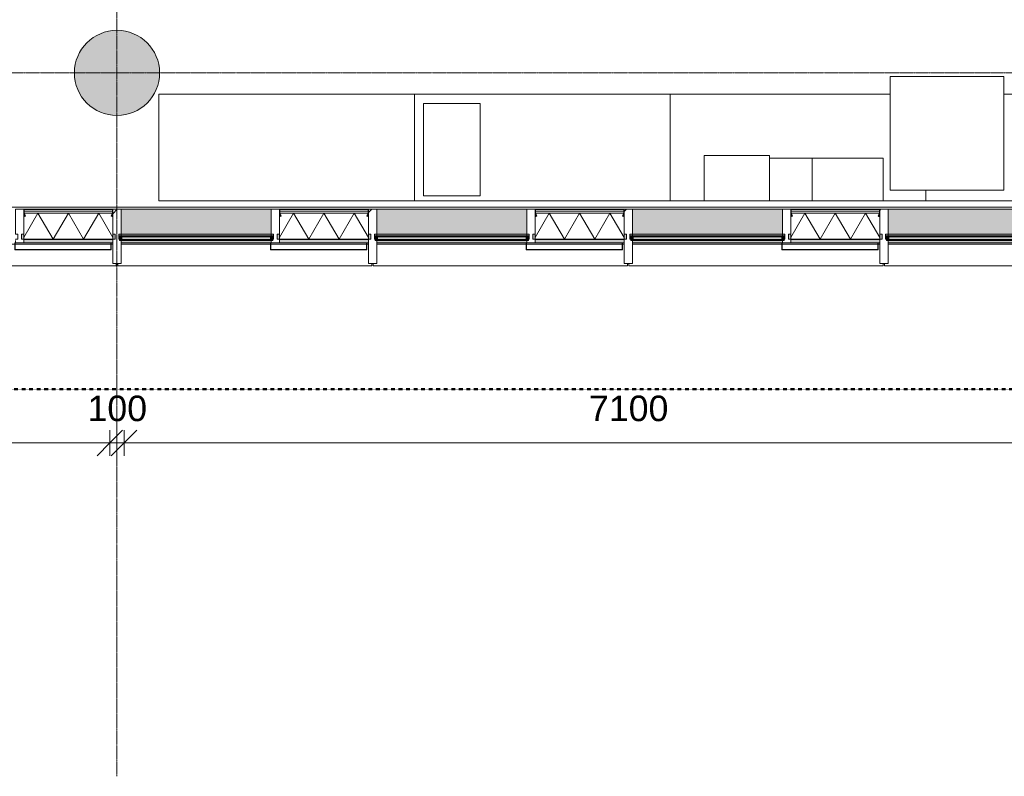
# Model space of a CAD drawing. Header units: millimetres. Extents: x -281 to 121694, y -16481 to 65128.
# Tile 24 of 256: x 16515 to 23447, y 5045 to 10375. Entities that reach past the tile are written whole.
import ezdxf

# ---------------------------------------------------------------- set-up
doc = ezdxf.new("R2010")
doc.units = ezdxf.units.MM
doc.linetypes.add('Grid Line', pattern=[12, 6, -2, 2, -2])
doc.linetypes.add('NLRS_Dash-0_6mm_Space-0_6mm_cpz', pattern=[1.2, 0.6, -0.6])
for name, color, linetype, lineweight in [('A--L$01A__Algemeen', 7, 'Continuous', 5), ('A--L$07A__Stramien', 1, 'Continuous', 5), ('A--L21__Buitenwanden', 3, 'Continuous', 5), ('A--L28__Hoofddraagconstructies', 3, 'Continuous', 5), ('A--L3__Afbouw', 2, 'Continuous', 5), ('A--L82__LosseGebruikersInvent', 1, 'Continuous', 5), ('A--L8__LosseInventaris', 1, 'Continuous', 5), ('A--LD21__DetailPenFijnHidden', 1, 'Continuous', 5), ('A--M$01A__Algemeen', 1, 'Continuous', 5), ('A--M$01A__Algemeen-100', 1, 'Continuous', 5), ('Specialty Equipment', 1, 'Continuous', 5)]:
    doc.layers.add(name, color=color, linetype=linetype, lineweight=lineweight)
doc.styles.add('Arial_2', font='arial.ttf', dxfattribs={"height": 180})
doc.dimstyles.new('1_8mm', dxfattribs={"dimscale": 304.8, "dimtxt": 183.646692, "dimasz": 0.590551, "dimexe": 0.295276, "dimexo": 0.0625, "dimgap": 0.328084, "dimtad": 1, "dimdec": 0, "dimzin": 0, "dimdsep": 46, "dimtxsty": 'Arial_2', "dimblk1": 'OBLIQUE', "dimblk2": 'OBLIQUE', "dimsah": 1, "dimcen": 0.09, "dimdle": 0.295276, "dimazin": 0, "dimtfac": 1, "dimtdec": 4, "dimtix": 1, "dimtmove": 0, "dimatfit": 3, "dimfxl": 0.295276, "dimfxlon": 1, "dimtvp": 1, "dimtolj": 1, "dimtzin": 0, "dimarcsym": 2})

# ---------------------------------------------------------------- blocks, each defined once
blk = doc.blocks.new('TBR-B-BWK-C-BES-ARC-R25_rvt-1-L_80_ 14')
at = {"layer": 'A--L28__Hoofddraagconstructies'}
blk.add_hatch(color=21, dxfattribs=at).paths.add_polyline_path([(17200, 9700), (17258.5, 9705.8), (17314.8, 9722.8), (17366.7, 9750.6), (17412.1, 9787.9), (17449.4, 9833.3), (17477.2, 9885.2), (17494.2, 9941.5), (17500, 10000), (17494.2, 10058.5), (17477.2, 10114.8), (17449.4, 10166.7), (17412.1, 10212.1), (17366.7, 10249.4), (17314.8, 10277.2), (17258.5, 10294.2), (17200, 10300), (17141.5, 10294.2), (17085.2, 10277.2), (17033.3, 10249.4), (16987.9, 10212.1), (16950.6, 10166.7), (16922.8, 10114.8), (16905.8, 10058.5), (16900, 10000), (16905.8, 9941.5), (16922.8, 9885.2), (16950.6, 9833.3), (16987.9, 9787.9), (17033.3, 9750.6), (17085.2, 9722.8), (17144.6, 9705.5), (17192.2, 9700.8)])
at = {"layer": 'A--L28__Hoofddraagconstructies', "color": 11, "lineweight": 18}
for start, end in [(0, 180), (180, 360)]:
    blk.add_arc((17200, 10000), 300, start, end, dxfattribs=at)
blk = doc.blocks.new('NLRS_21_CWP_glass panel _T_D__gen_cpz - NLRS_21_10_CWP_vliesgevel isolatie 30min_gen_cpz-V120-L_80_ 14')
at = {"layer": 'A--L$01A__Algemeen'}
h = blk.add_hatch(dxfattribs=at)
h.set_pattern_fill('FP_126', color=256, style=0, pattern_type=2)
h.set_pattern_definition([(45, (-16857.5, -9040), (-449.013, 449.013), []), (45, (-16698.75, -9040), (0, 898.026), []), (45, (-17016.25, -9040), (0, 898.026), [])])
h.paths.add_polyline_path([(303.1, -48.8), (311.8, -33.7), (310.1, -32.7), (301.3, -47.8)])
h.paths.add_polyline_path([(-303.1, -48.8), (-301.3, -47.8), (-310.1, -32.7), (-311.8, -33.7), (-310.1, -36.7)])
h.paths.add_polyline_path([(310.5, -31.2), (312.5, -31.2), (312.5, -5), (310.5, -5)])
h.paths.add_polyline_path([(-310.5, -31.2), (-310.5, -5), (-312.5, -5), (-312.5, -31.2)])
h.paths.add_polyline_path([(307.5, -2), (307.5, 0), (-307.5, 0), (-307.5, -2), (-38.6, -2)])
h = blk.add_hatch(dxfattribs=at)
h.set_pattern_fill('FP_127', color=256, style=0, pattern_type=2)
h.set_pattern_definition([(45, (-16857.5, -9040), (-42.4264, 42.4264), []), (135, (-16857.5, -9040), (-42.4264, -42.4264), [])])
h.paths.add_polyline_path([(-312.5, -51.3), (-307.6, -50.7), (-303.1, -48.8), (-312.5, -32.5)])
for p, q in [((312.5, 0), (-312.5, 0)), ((307.5, 0), (-307.5, 0)), ((312.5, -212), (312.5, 0)), ((-312.5, 0), (-312.5, -212)), ((-312.5, -5), (-312.5, -31.2)), ((-312.5, -27), (312.5, -27)), ((-312.5, -212), (-312.5, -27)), ((-213.6, -27), (-312.5, -198.3)), ((312.5, -27), (-312.5, -27)), ((-312.5, -27), (-312.5, -212)), ((-312.5, -32.5), (-312.5, -51.3)), ((-303.1, -48.8), (-312.5, -32.5)), ((-311.8, -33.7), (-303.1, -48.8)), ((-310.5, -31.2), (-310.5, -5)), ((-310.5, -5), (-310.5, -14.5)), ((310.5, -14.5), (-310.5, -14.5)), ((-310.5, -14.5), (-310.5, -27)), ((-310.5, -14.5), (310.5, -14.5)), ((-310.5, -27), (310.5, -27)), ((-301.3, -47.8), (-310.1, -32.7)), ((-307.5, -2), (307.5, -2)), ((307.5, -2), (-307.5, -2)), ((-303.1, -48.8), (-301.3, -47.8)), ((-213.6, -27), (-106.8, -212)), ((0, -27), (-106.8, -212)), ((0, -27), (106.8, -212)), ((213.6, -27), (106.8, -212)), ((213.6, -27), (312.5, -198.3)), ((310.1, -32.7), (301.3, -47.8)), ((301.3, -47.8), (303.1, -48.8)), ((312.5, -32.5), (303.1, -48.8)), ((303.1, -48.8), (311.8, -33.7)), ((310.5, -5), (310.5, -31.2)), ((310.5, -14.5), (310.5, -5)), ((310.5, -27), (310.5, -14.5)), ((312.5, -31.2), (312.5, -5)), ((312.5, -27), (312.5, -212)), ((312.5, -212), (312.5, -27)), ((312.5, -51.3), (312.5, -32.5)), ((312.5, -212), (-312.5, -212)), ((-312.5, -212), (312.5, -212)), ((-312.5, -212), (312.5, -212))]:
    blk.add_line(p, q, dxfattribs=at)
for centre, radius, start, end in [((307.5, -5), 5, 360, 90), ((-307.5, -5), 5, 90, 180), ((-307.5, -31.2), 5, 180, 210), ((-312.5, -32.5), 18.8, 270, 300), ((-307.5, -5), 3, 90, 180), ((-307.5, -5), 3, 90, 180), ((-307.5, -31.2), 3, 180, 210), ((312.5, -32.5), 18.8, 240, 270), ((307.5, -5), 3, 360, 90), ((307.5, -5), 3, 0, 90), ((307.5, -31.2), 3, 330, 360), ((307.5, -31.2), 5, 330, 0)]:
    blk.add_arc(centre, radius, start, end, dxfattribs=at)
blk = doc.blocks.new('NLRS_21_CWP_glass panel _T_D__gen_cpz - NLRS_21_10_CWP_vliesgevel isolatie 30min_gen_cpz-V121-L_80_ 14')
at = {"layer": 'A--L$01A__Algemeen'}
h = blk.add_hatch(dxfattribs=at)
h.set_pattern_fill('FP_128', color=256, style=0, pattern_type=2)
h.set_pattern_definition([(45, (-18657.5, -9040), (-449.013, 449.013), []), (45, (-18498.75, -9040), (0, 898.026), []), (45, (-18816.25, -9040), (0, 898.026), [])])
h.paths.add_polyline_path([(-303.1, -48.8), (-301.3, -47.8), (-310.1, -32.7), (-311.8, -33.7), (-310.1, -36.7)])
h.paths.add_polyline_path([(303.1, -48.8), (311.8, -33.7), (310.1, -32.7), (301.3, -47.8)])
h.paths.add_polyline_path([(312.5, -31.2), (312.5, -5), (310.5, -5), (310.5, -31.2)])
h.paths.add_polyline_path([(-312.5, -31.2), (-310.5, -31.2), (-310.5, -5), (-312.5, -5)])
h.paths.add_polyline_path([(28, -2), (307.5, -2), (307.5, 0), (-307.5, 0), (-307.5, -2)])
for p, q in [((312.5, 0), (-312.5, 0)), ((307.5, 0), (-307.5, 0)), ((312.5, -212), (312.5, 0)), ((-312.5, 0), (-312.5, -212)), ((-312.5, -5), (-312.5, -31.2)), ((-312.5, -27), (312.5, -27)), ((-312.5, -212), (-312.5, -27)), ((-213.6, -27), (-312.5, -198.3)), ((312.5, -27), (-312.5, -27)), ((-312.5, -27), (-312.5, -212)), ((-312.5, -32.5), (-312.5, -51.3)), ((-303.1, -48.8), (-312.5, -32.5)), ((-311.8, -33.7), (-303.1, -48.8)), ((-310.5, -31.2), (-310.5, -5)), ((-310.5, -5), (-310.5, -14.5)), ((310.5, -14.5), (-310.5, -14.5)), ((-310.5, -14.5), (-310.5, -27)), ((-310.5, -14.5), (310.5, -14.5)), ((-310.5, -27), (310.5, -27)), ((-301.3, -47.8), (-310.1, -32.7)), ((-307.5, -2), (307.5, -2)), ((307.5, -2), (-307.5, -2)), ((-303.1, -48.8), (-301.3, -47.8)), ((-213.6, -27), (-106.8, -212)), ((0, -27), (-106.8, -212)), ((0, -27), (106.8, -212)), ((213.6, -27), (106.8, -212)), ((213.6, -27), (312.5, -198.3)), ((310.1, -32.7), (301.3, -47.8)), ((301.3, -47.8), (303.1, -48.8)), ((312.5, -32.5), (303.1, -48.8)), ((303.1, -48.8), (311.8, -33.7)), ((310.5, -5), (310.5, -31.2)), ((310.5, -14.5), (310.5, -5)), ((310.5, -27), (310.5, -14.5)), ((312.5, -31.2), (312.5, -5)), ((312.5, -27), (312.5, -212)), ((312.5, -212), (312.5, -27)), ((312.5, -51.3), (312.5, -32.5)), ((312.5, -212), (-312.5, -212)), ((-312.5, -212), (312.5, -212)), ((-312.5, -212), (312.5, -212))]:
    blk.add_line(p, q, dxfattribs=at)
for centre, radius, start, end in [((307.5, -5), 5, 360, 90), ((-307.5, -5), 5, 90, 180), ((-307.5, -31.2), 5, 180, 210), ((-312.5, -32.5), 18.8, 270, 300), ((-307.5, -5), 3, 90, 180), ((-307.5, -5), 3, 90, 180), ((-307.5, -31.2), 3, 180, 210), ((312.5, -32.5), 18.8, 240, 270), ((307.5, -5), 3, 360, 90), ((307.5, -5), 3, 0, 90), ((307.5, -31.2), 3, 330, 360), ((307.5, -31.2), 5, 330, 0)]:
    blk.add_arc(centre, radius, start, end, dxfattribs=at)
blk = doc.blocks.new('NLRS_21_CWP_glass panel _T_D__gen_cpz - NLRS_21_10_CWP_vliesgevel isolatie 30min_gen_cpz-V122-L_80_ 14')
at = {"layer": 'A--L$01A__Algemeen'}
h = blk.add_hatch(dxfattribs=at)
h.set_pattern_fill('FP_129', color=256, style=0, pattern_type=2)
h.set_pattern_definition([(45, (-20457.5, -9040), (-449.013, 449.013), []), (45, (-20298.75, -9040), (0, 898.026), []), (45, (-20616.25, -9040), (0, 898.026), [])])
h.paths.add_polyline_path([(-303.1, -48.8), (-301.3, -47.8), (-310.1, -32.7), (-311.8, -33.7), (-310.1, -36.7)])
h.paths.add_polyline_path([(303.1, -48.8), (311.8, -33.7), (310.1, -32.7), (301.3, -47.8)])
h.paths.add_polyline_path([(-312.5, -31.2), (-310.5, -31.2), (-310.5, -5), (-312.5, -5)])
h.paths.add_polyline_path([(310.5, -31.2), (312.5, -31.2), (312.5, -5), (310.5, -5)])
h.paths.add_polyline_path([(94.7, -2), (307.5, -2), (307.5, 0), (-307.5, 0), (-307.5, -2), (-278.6, -2)])
for p, q in [((312.5, 0), (-312.5, 0)), ((307.5, 0), (-307.5, 0)), ((312.5, -212), (312.5, 0)), ((-312.5, 0), (-312.5, -212)), ((-312.5, -5), (-312.5, -31.2)), ((-312.5, -27), (312.5, -27)), ((-312.5, -212), (-312.5, -27)), ((-213.6, -27), (-312.5, -198.3)), ((312.5, -27), (-312.5, -27)), ((-312.5, -27), (-312.5, -212)), ((-312.5, -32.5), (-312.5, -51.3)), ((-303.1, -48.8), (-312.5, -32.5)), ((-311.8, -33.7), (-303.1, -48.8)), ((-310.5, -31.2), (-310.5, -5)), ((-310.5, -5), (-310.5, -14.5)), ((310.5, -14.5), (-310.5, -14.5)), ((-310.5, -14.5), (-310.5, -27)), ((-310.5, -14.5), (310.5, -14.5)), ((-310.5, -27), (310.5, -27)), ((-301.3, -47.8), (-310.1, -32.7)), ((-307.5, -2), (307.5, -2)), ((307.5, -2), (-307.5, -2)), ((-303.1, -48.8), (-301.3, -47.8)), ((-213.6, -27), (-106.8, -212)), ((0, -27), (-106.8, -212)), ((0, -27), (106.8, -212)), ((213.6, -27), (106.8, -212)), ((213.6, -27), (312.5, -198.3)), ((310.1, -32.7), (301.3, -47.8)), ((301.3, -47.8), (303.1, -48.8)), ((312.5, -32.5), (303.1, -48.8)), ((303.1, -48.8), (311.8, -33.7)), ((310.5, -5), (310.5, -31.2)), ((310.5, -14.5), (310.5, -5)), ((310.5, -27), (310.5, -14.5)), ((312.5, -31.2), (312.5, -5)), ((312.5, -27), (312.5, -212)), ((312.5, -212), (312.5, -27)), ((312.5, -51.3), (312.5, -32.5)), ((312.5, -212), (-312.5, -212)), ((-312.5, -212), (312.5, -212)), ((-312.5, -212), (312.5, -212))]:
    blk.add_line(p, q, dxfattribs=at)
for centre, radius, start, end in [((307.5, -5), 5, 360, 90), ((-307.5, -5), 5, 90, 180), ((-307.5, -31.2), 5, 180, 210), ((-312.5, -32.5), 18.8, 270, 300), ((-307.5, -5), 3, 90, 180), ((-307.5, -5), 3, 90, 180), ((-307.5, -31.2), 3, 180, 210), ((312.5, -32.5), 18.8, 240, 270), ((307.5, -5), 3, 360, 90), ((307.5, -5), 3, 0, 90), ((307.5, -31.2), 3, 330, 360), ((307.5, -31.2), 5, 330, 0)]:
    blk.add_arc(centre, radius, start, end, dxfattribs=at)
blk = doc.blocks.new('NLRS_21_CWP_glass panel _T_D__gen_cpz - NLRS_21_10_CWP_vliesgevel isolatie 30min_gen_cpz-V123-L_80_ 14')
at = {"layer": 'A--L$01A__Algemeen'}
h = blk.add_hatch(dxfattribs=at)
h.set_pattern_fill('FP_130', color=256, style=0, pattern_type=2)
h.set_pattern_definition([(45, (-22257.5, -9040), (-449.013, 449.013), []), (45, (-22098.75, -9040), (0, 898.026), []), (45, (-22416.25, -9040), (0, 898.026), [])])
h.paths.add_polyline_path([(-303.1, -48.8), (-301.3, -47.8), (-310.1, -32.7), (-311.8, -33.7), (-310.1, -36.7)])
h.paths.add_polyline_path([(303.1, -48.8), (311.8, -33.7), (310.1, -32.7), (301.3, -47.8)])
h.paths.add_polyline_path([(-312.5, -31.2), (-310.5, -31.2), (-310.5, -5), (-312.5, -5)])
h.paths.add_polyline_path([(310.5, -31.2), (312.5, -31.2), (312.5, -5), (310.5, -5)])
h.paths.add_polyline_path([(161.4, -2), (307.5, -2), (307.5, 0), (-307.5, 0), (-307.5, -2), (-211.9, -2)])
h = blk.add_hatch(dxfattribs=at)
h.set_pattern_fill('FP_131', color=256, style=0, pattern_type=2)
h.set_pattern_definition([(45, (-22257.5, -9040), (-42.4264, 42.4264), []), (135, (-22257.5, -9040), (-42.4264, -42.4264), [])])
h.paths.add_polyline_path([(312.5, -51.3), (311.8, -33.7), (303.1, -48.8), (311.8, -51.3)])
for p, q in [((312.5, 0), (-312.5, 0)), ((307.5, 0), (-307.5, 0)), ((312.5, -212), (312.5, 0)), ((-312.5, 0), (-312.5, -212)), ((-312.5, -5), (-312.5, -31.2)), ((-312.5, -27), (312.5, -27)), ((-312.5, -212), (-312.5, -27)), ((-213.6, -27), (-312.5, -198.3)), ((312.5, -27), (-312.5, -27)), ((-312.5, -27), (-312.5, -212)), ((-312.5, -32.5), (-312.5, -51.3)), ((-303.1, -48.8), (-312.5, -32.5)), ((-311.8, -33.7), (-303.1, -48.8)), ((-310.5, -31.2), (-310.5, -5)), ((-310.5, -5), (-310.5, -14.5)), ((310.5, -14.5), (-310.5, -14.5)), ((-310.5, -14.5), (-310.5, -27)), ((-310.5, -14.5), (310.5, -14.5)), ((-310.5, -27), (310.5, -27)), ((-301.3, -47.8), (-310.1, -32.7)), ((-307.5, -2), (307.5, -2)), ((307.5, -2), (-307.5, -2)), ((-303.1, -48.8), (-301.3, -47.8)), ((-213.6, -27), (-106.8, -212)), ((0, -27), (-106.8, -212)), ((0, -27), (106.8, -212)), ((213.6, -27), (106.8, -212)), ((213.6, -27), (312.5, -198.3)), ((310.1, -32.7), (301.3, -47.8)), ((301.3, -47.8), (303.1, -48.8)), ((312.5, -32.5), (303.1, -48.8)), ((303.1, -48.8), (311.8, -33.7)), ((310.5, -5), (310.5, -31.2)), ((310.5, -14.5), (310.5, -5)), ((310.5, -27), (310.5, -14.5)), ((312.5, -31.2), (312.5, -5)), ((312.5, -27), (312.5, -212)), ((312.5, -212), (312.5, -27)), ((312.5, -51.3), (312.5, -32.5)), ((312.5, -212), (-312.5, -212)), ((-312.5, -212), (312.5, -212)), ((-312.5, -212), (312.5, -212))]:
    blk.add_line(p, q, dxfattribs=at)
for centre, radius, start, end in [((307.5, -5), 5, 360, 90), ((-307.5, -5), 5, 90, 180), ((-307.5, -31.2), 5, 180, 210), ((-312.5, -32.5), 18.8, 270, 300), ((-307.5, -5), 3, 90, 180), ((-307.5, -5), 3, 90, 180), ((-307.5, -31.2), 3, 180, 210), ((312.5, -32.5), 18.8, 240, 270), ((307.5, -5), 3, 360, 90), ((307.5, -5), 3, 0, 90), ((307.5, -31.2), 3, 330, 360), ((307.5, -31.2), 5, 330, 0)]:
    blk.add_arc(centre, radius, start, end, dxfattribs=at)
blk = doc.blocks.new('Rectangular Mullion - 1332_210 x 60_30min zwart-47491177-L_80_ 14')
at = {"layer": 'A--L3__Afbouw'}
blk.add_hatch(color=256, dxfattribs=at).paths.add_polyline_path([(26160, 8803), (26170, 8803), (26170, 8827.2), (25545, 8827.2), (25545, 8803), (26157, 8803)])
for p, q in [((25545, 8827.2), (25545, 8828)), ((25545, 8827.2), (26170, 8827.2)), ((26170, 8828), (26170, 8827.2)), ((25545, 8803), (26157, 8803)), ((26160, 8803), (26170, 8803))]:
    blk.add_line(p, q, dxfattribs=at)
blk = doc.blocks.new('Rectangular Mullion - 1332_210 x 60_30min zwart-V126-L_80_ 14')
at = {"layer": 'A--L3__Afbouw'}
for points in [[(17170, 8803), (17170, 8827.2), (16545, 8827.2), (16545, 8803), (17160, 8803)], [(17170, 8827.2), (17170, 8828), (16818.9, 8827.2)]]:
    blk.add_hatch(color=256, dxfattribs=at).paths.add_polyline_path(points)
for p, q in [((16545, 8827.2), (16545, 8828)), ((16545, 8827.2), (17170, 8827.2)), ((17170, 8828), (17170, 8827.2)), ((16545, 8803), (17157, 8803)), ((17160, 8803), (17170, 8803))]:
    blk.add_line(p, q, dxfattribs=at)
blk = doc.blocks.new('Rectangular Mullion - 1332_210 x 60_30min zwart-47491185-L_80_ 14')
at = {"layer": 'A--L3__Afbouw'}
for points in [[(27272.3, 8863.8), (27285, 8863.8), (27285, 9040), (26230, 9040), (26230, 8863.8), (26899, 8863.8)], [(26899, 8853), (27285, 8853), (27285, 8863), (26230, 8863), (26230, 8853), (26525.6, 8853)], [(27285, 8803), (27285, 8819), (26230, 8819), (26230, 8803), (27283, 8803)]]:
    blk.add_hatch(color=256, dxfattribs=at).paths.add_polyline_path(points)
for p, q in [((27285, 9040), (26230, 9040)), ((26230, 8863), (26230, 8863.8)), ((26230, 8863.8), (27285, 8863.8)), ((26230, 8853), (26230, 8863)), ((26230, 8863), (27285, 8863)), ((27285, 8863.8), (27285, 8863)), ((27285, 8863), (27285, 8853)), ((26230, 8803), (27280, 8803)), ((27283, 8803), (27285, 8803))]:
    blk.add_line(p, q, dxfattribs=at)
blk = doc.blocks.new('Rectangular Mullion - 1332_435 x 60_30min-V127-L_80_ 14')
at = {"layer": 'A--L3__Afbouw'}
h = blk.add_hatch(dxfattribs=at)
h.set_pattern_fill('FP_136', color=256, style=0, pattern_type=2)
h.set_pattern_definition([(315, (-22600, 9040), (449.013, 449.013), []), (315, (-22441.25, 9040), (898.026, 0), []), (315, (-22758.75, 9040), (898.026, 0), [])])
h.paths.add_polyline_path([(17, 382), (30, 382), (29.2, 221), (17, 221), (17, 213), (12, 212), (12, 177), (30, 176.2), (30, 0), (-30, 0), (-29.2, 177), (-12, 177), (-12, 212), (-30, 212.8), (-30, 382)])
for p, q in [((-30, 212.8), (-30, 382)), ((-30, 382), (30, 382)), ((30, 382), (30, 221)), ((-29.2, 212.8), (-30, 212.8)), ((-29.2, 212), (-29.2, 212.8)), ((-12, 212), (-29.2, 212)), ((-12, 177), (-12, 212)), ((29.2, 212), (12, 212)), ((12, 212), (12, 177)), ((30, 212.8), (29.2, 212.8)), ((29.2, 212.8), (29.2, 212)), ((-30, 176.2), (-29.2, 176.2)), ((-29.2, 176.2), (-29.2, 177)), ((-29.2, 177), (-12, 177)), ((12, 177), (29.2, 177)), ((29.2, 177), (29.2, 176.2)), ((29.2, 176.2), (30, 176.2)), ((30, 176.2), (30, 0)), ((30, 0), (-30, 0))]:
    blk.add_line(p, q, dxfattribs=at)
blk = doc.blocks.new('Rectangular Mullion - 1332_435 x 60_30min-V128-L_80_ 14')
at = {"layer": 'A--L3__Afbouw'}
h = blk.add_hatch(dxfattribs=at)
h.set_pattern_fill('FP_137', color=256, style=0, pattern_type=2)
h.set_pattern_definition([(315, (-20800, 9040), (449.013, 449.013), []), (315, (-20641.25, 9040), (898.026, 0), []), (315, (-20958.75, 9040), (898.026, 0), [])])
h.paths.add_polyline_path([(17, 382), (30, 382), (29.2, 221), (17, 221), (17, 213), (12, 212), (12, 177), (30, 176.2), (30, 0), (-30, 0), (-29.2, 177), (-12, 177), (-12, 212), (-30, 212.8), (-30, 382)])
for p, q in [((-30, 212.8), (-30, 382)), ((-30, 382), (30, 382)), ((30, 382), (30, 221)), ((-29.2, 212.8), (-30, 212.8)), ((-29.2, 212), (-29.2, 212.8)), ((-12, 212), (-29.2, 212)), ((-12, 177), (-12, 212)), ((29.2, 212), (12, 212)), ((12, 212), (12, 177)), ((30, 212.8), (29.2, 212.8)), ((29.2, 212.8), (29.2, 212)), ((-30, 176.2), (-29.2, 176.2)), ((-29.2, 176.2), (-29.2, 177)), ((-29.2, 177), (-12, 177)), ((12, 177), (29.2, 177)), ((29.2, 177), (29.2, 176.2)), ((29.2, 176.2), (30, 176.2)), ((30, 176.2), (30, 0)), ((30, 0), (-30, 0))]:
    blk.add_line(p, q, dxfattribs=at)
blk = doc.blocks.new('Rectangular Mullion - 1332_435 x 60_30min-V129-L_80_ 14')
at = {"layer": 'A--L3__Afbouw'}
h = blk.add_hatch(dxfattribs=at)
h.set_pattern_fill('FP_138', color=256, style=0, pattern_type=2)
h.set_pattern_definition([(315, (-19000, 9040), (449.013, 449.013), []), (315, (-18841.25, 9040), (898.026, 0), []), (315, (-19158.75, 9040), (898.026, 0), [])])
h.paths.add_polyline_path([(17, 382), (30, 382), (29.2, 221), (17, 221), (17, 213), (12, 212), (12, 177), (30, 176.2), (30, 0), (-30, 0), (-29.2, 177), (-12, 177), (-12, 212), (-30, 212.8), (-30, 382)])
for p, q in [((-30, 212.8), (-30, 382)), ((-30, 382), (30, 382)), ((30, 382), (30, 221)), ((-29.2, 212.8), (-30, 212.8)), ((-29.2, 212), (-29.2, 212.8)), ((-12, 212), (-29.2, 212)), ((-12, 177), (-12, 212)), ((29.2, 212), (12, 212)), ((12, 212), (12, 177)), ((30, 212.8), (29.2, 212.8)), ((29.2, 212.8), (29.2, 212)), ((-30, 176.2), (-29.2, 176.2)), ((-29.2, 176.2), (-29.2, 177)), ((-29.2, 177), (-12, 177)), ((12, 177), (29.2, 177)), ((29.2, 177), (29.2, 176.2)), ((29.2, 176.2), (30, 176.2)), ((30, 176.2), (30, 0)), ((30, 0), (-30, 0))]:
    blk.add_line(p, q, dxfattribs=at)
blk = doc.blocks.new('Rectangular Mullion - 1332_435 x 60_30min-V130-L_80_ 14')
at = {"layer": 'A--L3__Afbouw'}
h = blk.add_hatch(dxfattribs=at)
h.set_pattern_fill('FP_139', color=256, style=0, pattern_type=2)
h.set_pattern_definition([(315, (-17200, 9040), (449.013, 449.013), []), (315, (-17041.25, 9040), (898.026, 0), []), (315, (-17358.75, 9040), (898.026, 0), [])])
h.paths.add_polyline_path([(-30, 382), (30, 382), (29.2, 221), (17, 221), (17, 213), (12, 212), (12, 177), (30, 176.2), (30, 0), (-30, 0), (-29.2, 177), (-12, 177), (-12, 212), (-30, 212.8)])
for p, q in [((-30, 212.8), (-30, 382)), ((-30, 382), (30, 382)), ((30, 382), (30, 221)), ((-29.2, 212.8), (-30, 212.8)), ((-29.2, 212), (-29.2, 212.8)), ((-12, 212), (-29.2, 212)), ((-12, 177), (-12, 212)), ((29.2, 212), (12, 212)), ((12, 212), (12, 177)), ((30, 212.8), (29.2, 212.8)), ((29.2, 212.8), (29.2, 212)), ((-30, 176.2), (-29.2, 176.2)), ((-29.2, 176.2), (-29.2, 177)), ((-29.2, 177), (-12, 177)), ((12, 177), (29.2, 177)), ((29.2, 177), (29.2, 176.2)), ((29.2, 176.2), (30, 176.2)), ((30, 176.2), (30, 0)), ((30, 0), (-30, 0))]:
    blk.add_line(p, q, dxfattribs=at)
blk = doc.blocks.new('Rectangular Mullion - 1332_210 x 60_30min zwart-56819415-L_80_ 14')
at = {"layer": 'A--LD21__DetailPenFijnHidden'}
h = blk.add_hatch(color=256, dxfattribs=at)
h.paths.add_polyline_path([(10012, 8853), (10030, 8853), (10029.2, 8863), (10012, 8863), (10012, 8856.9)])
h.paths.add_polyline_path([(11085, 8853), (11103, 8853), (11103, 8863), (11085, 8863), (11085, 8856.9)])
blk = doc.blocks.new('Rectangular Mullion - 1332_210 x 60_30min zwart-56819417-L_80_ 14')
at = {"layer": 'A--LD21__DetailPenFijnHidden'}
h = blk.add_hatch(color=256, dxfattribs=at)
h.paths.add_polyline_path([(26170.8, 8828), (26188, 8828), (26188, 8863), (26170, 8863), (26170, 8828)])
h.paths.add_polyline_path([(25527, 8828), (25545, 8828), (25544.2, 8863), (25527, 8863), (25527, 8856.9)])
blk = doc.blocks.new('Rectangular Mullion - 1332_210 x 60_30min zwart-V150-L_80_ 14')
at = {"layer": 'A--L3__Afbouw'}
for p, q in [((-30, 221), (-30, 237)), ((-30, 237), (30, 237)), ((-29.2, 212.8), (-30, 212.8)), ((-29.2, 212), (-29.2, 212.8)), ((-12, 212), (-29.2, 212)), ((-12, 177), (-12, 212)), ((29.2, 212), (12, 212)), ((12, 212), (12, 177)), ((30, 212.8), (29.2, 212.8)), ((29.2, 212.8), (29.2, 212)), ((30, 237), (30, 212.8)), ((-30, 0), (-30, 176.2)), ((-30, 176.2), (-29.2, 176.2)), ((-29.2, 176.2), (-29.2, 177)), ((-29.2, 177), (-12, 177)), ((12, 177), (29.2, 177)), ((29.2, 177), (29.2, 176.2)), ((29.2, 176.2), (30, 176.2)), ((30, 0), (-30, 0))]:
    blk.add_line(p, q, dxfattribs=at)
blk = doc.blocks.new('Rectangular Mullion - 1332_210 x 60_30min zwart-V151-L_80_ 14')
at = {"layer": 'A--L3__Afbouw'}
for p, q in [((-30, 221), (-30, 237)), ((-30, 237), (30, 237)), ((-29.2, 212.8), (-30, 212.8)), ((-29.2, 212), (-29.2, 212.8)), ((-12, 212), (-29.2, 212)), ((-12, 177), (-12, 212)), ((29.2, 212), (12, 212)), ((12, 212), (12, 177)), ((30, 212.8), (29.2, 212.8)), ((29.2, 212.8), (29.2, 212)), ((30, 237), (30, 212.8)), ((-30, 0), (-30, 176.2)), ((-30, 176.2), (-29.2, 176.2)), ((-29.2, 176.2), (-29.2, 177)), ((-29.2, 177), (-12, 177)), ((12, 177), (29.2, 177)), ((29.2, 177), (29.2, 176.2)), ((29.2, 176.2), (30, 176.2)), ((30, 0), (-30, 0))]:
    blk.add_line(p, q, dxfattribs=at)
blk = doc.blocks.new('Rectangular Mullion - 1332_210 x 60_30min zwart-V152-L_80_ 14')
at = {"layer": 'A--L3__Afbouw'}
for p, q in [((-30, 221), (-30, 237)), ((-30, 237), (30, 237)), ((-29.2, 212.8), (-30, 212.8)), ((-29.2, 212), (-29.2, 212.8)), ((-12, 212), (-29.2, 212)), ((-12, 177), (-12, 212)), ((29.2, 212), (12, 212)), ((12, 212), (12, 177)), ((30, 212.8), (29.2, 212.8)), ((29.2, 212.8), (29.2, 212)), ((30, 237), (30, 212.8)), ((-30, 0), (-30, 176.2)), ((-30, 176.2), (-29.2, 176.2)), ((-29.2, 176.2), (-29.2, 177)), ((-29.2, 177), (-12, 177)), ((12, 177), (29.2, 177)), ((29.2, 177), (29.2, 176.2)), ((29.2, 176.2), (30, 176.2)), ((30, 0), (-30, 0))]:
    blk.add_line(p, q, dxfattribs=at)
blk = doc.blocks.new('Rectangular Mullion - 1332_210 x 60_30min zwart-V153-L_80_ 14')
at = {"layer": 'A--L3__Afbouw'}
for p, q in [((-30, 221), (-30, 237)), ((-30, 237), (30, 237)), ((-29.2, 212.8), (-30, 212.8)), ((-29.2, 212), (-29.2, 212.8)), ((-12, 212), (-29.2, 212)), ((-12, 177), (-12, 212)), ((29.2, 212), (12, 212)), ((12, 212), (12, 177)), ((30, 212.8), (29.2, 212.8)), ((29.2, 212.8), (29.2, 212)), ((30, 237), (30, 212.8)), ((-30, 0), (-30, 176.2)), ((-30, 176.2), (-29.2, 176.2)), ((-29.2, 176.2), (-29.2, 177)), ((-29.2, 177), (-12, 177)), ((12, 177), (29.2, 177)), ((29.2, 177), (29.2, 176.2)), ((29.2, 176.2), (30, 176.2)), ((30, 0), (-30, 0))]:
    blk.add_line(p, q, dxfattribs=at)
blk = doc.blocks.new('NLRS_82_FU_UN_lab en spoel tafels_gen_kad - labtafel dxbxh 750x1200x950-49024469-L_80_ 14')
at = {"layer": 'A--L$01A__Algemeen'}
for p, q in [((600, 487.3), (-50, 487.3)), ((600, -262.7), (600, 487.3)), ((-600, -188.7), (-600, -262.7)), ((-600, -262.7), (600, -262.7))]:
    blk.add_line(p, q, dxfattribs=at)
blk = doc.blocks.new('NLRS_82_FU_UN_lab en spoel tafels_gen_kad - labtafel dxbxh 750x1800x950-49024440-L_80_ 14')
at = {"layer": 'A--L$01A__Algemeen'}
for p, q in [((650, 487.3), (-900, 487.3)), ((-900, 487.3), (-900, -262.7)), ((900, -262.7), (900, -188.7)), ((-900, -262.7), (-660, -262.7)), ((600, -262.7), (900, -262.7))]:
    blk.add_line(p, q, dxfattribs=at)
blk = doc.blocks.new('NLRS_82_FU_UN_lab en spoel tafels_gen_kad - labtafel dxbxh 750x1800x950-V230-L_80_ 14')
at = {"layer": 'A--L$01A__Algemeen'}
for p, q in [((900, 487.3), (-900, 487.3)), ((-900, 487.3), (-900, -262.7)), ((900, -262.7), (900, 487.3)), ((-900, -262.7), (900, -262.7))]:
    blk.add_line(p, q, dxfattribs=at)
blk = doc.blocks.new('Rectangular Mullion - gevelband kader-V285-L_80_ 14')
at = {"layer": 'A--L3__Afbouw'}
for p, q in [((24430, 8793), (25480, 8793)), ((25483, 8793), (26157, 8793)), ((26160, 8793), (26170, 8793)), ((24404.9, 8640), (24404.9, 8658)), ((26194.9, 8640), (24404.9, 8640)), ((26194.9, 8658), (26194.9, 8640))]:
    blk.add_line(p, q, dxfattribs=at)
blk = doc.blocks.new('NLRS_82_SE_LB_laboratorium apparaat space reservation_gen_cpz - lab apparaat_tafelniveau-58869491-L_80_ 14')
at = {"layer": 'A--L8__LosseInventaris'}
for p, q in [((200, 325), (-200, 325)), ((-200, 325), (-200, -325)), ((200, -325), (200, 325)), ((-200, -325), (200, -325))]:
    blk.add_line(p, q, dxfattribs=at)
at = {"layer": 'A--L8__LosseInventaris', "linetype": 'NLRS_Dash-0_6mm_Space-0_6mm_cpz'}
for p, q in [((-200, 325), (200, 325)), ((-200, 325), (-200, -325)), ((200, 325), (200, -325)), ((-200, -325), (200, -325))]:
    blk.add_line(p, q, dxfattribs=at)
blk = doc.blocks.new('NLRS_82_SE_LB_laboratorium apparaat space reservation_gen_cpz - lab apparaat_tafelniveau-58869492-L_80_ 14')
at = {"layer": 'A--L8__LosseInventaris'}
for p, q in [((230, 160), (-230, 160)), ((-230, 160), (-230, -160)), ((230, 140), (230, 160)), ((-230, -160), (230, -160))]:
    blk.add_line(p, q, dxfattribs=at)
at = {"layer": 'A--L8__LosseInventaris', "linetype": 'NLRS_Dash-0_6mm_Space-0_6mm_cpz'}
for p, q in [((-230, 160), (230, 160)), ((-230, 160), (-230, -160)), ((230, 160), (230, -160)), ((-230, -160), (230, -160))]:
    blk.add_line(p, q, dxfattribs=at)
blk = doc.blocks.new('NLRS_82_SE_LB_laboratorium apparaat space reservation_gen_cpz - lab apparaat_tafelniveau-58869493-L_80_ 14')
at = {"layer": 'A--L8__LosseInventaris'}
for p, q in [((150, 150), (-150, 150)), ((-150, 150), (-150, -150)), ((-150, -150), (150, -150))]:
    blk.add_line(p, q, dxfattribs=at)
at = {"layer": 'A--L8__LosseInventaris', "linetype": 'NLRS_Dash-0_6mm_Space-0_6mm_cpz'}
for p, q in [((-150, 150), (150, 150)), ((-150, 150), (-150, -150)), ((150, 150), (150, -150)), ((-150, -150), (150, -150))]:
    blk.add_line(p, q, dxfattribs=at)
blk = doc.blocks.new('NLRS_82_SE_LB_laboratorium apparaat space reservation_gen_cpz - lab apparaat_tafelniveau-58869494-L_80_ 14')
at = {"layer": 'A--L8__LosseInventaris', "linetype": 'NLRS_Dash-0_6mm_Space-0_6mm_cpz'}
for p, q in [((-400, 400), (400, 400)), ((-400, 400), (-400, -400)), ((400, 400), (400, -400)), ((-400, -400), (400, -400))]:
    blk.add_line(p, q, dxfattribs=at)
at = {"layer": 'Specialty Equipment'}
for p, q in [((400, 400), (-400, 400)), ((-400, 400), (-400, -400)), ((400, -400), (400, 400)), ((-400, -400), (400, -400))]:
    blk.add_line(p, q, dxfattribs=at)
blk = doc.blocks.new('NLRS_82_SE_LB_laboratorium apparaat space reservation_gen_cpz - lab apparaat_tafelniveau-58869495-L_80_ 14')
at = {"layer": 'A--L8__LosseInventaris'}
for p, q in [((250, 150), (-250, 150)), ((-250, 150), (-250, -150)), ((250, -150), (250, 150)), ((-250, -150), (250, -150))]:
    blk.add_line(p, q, dxfattribs=at)
at = {"layer": 'A--L8__LosseInventaris', "linetype": 'NLRS_Dash-0_6mm_Space-0_6mm_cpz'}
for p, q in [((-250, 150), (250, 150)), ((-250, 150), (-250, -150)), ((250, 150), (250, -150)), ((-250, -150), (250, -150))]:
    blk.add_line(p, q, dxfattribs=at)
blk = doc.blocks.new('CSWK_double-triple glass panel - CSWK_double-triple glass panel-73654250-L_80_ 14')
at = {"layer": 'A--L$01A__Algemeen'}
for points in [[(540.5, -195), (540.5, -187), (-540.5, -187), (-540.5, -195), (354.6, -195)], [(540.5, -221), (540.5, -213), (-540.5, -213), (-540.5, -221), (354.6, -221)]]:
    blk.add_hatch(color=256, dxfattribs=at).paths.add_polyline_path(points)
at = {"layer": 'A--L82__LosseGebruikersInvent'}
blk.add_hatch(color=256, dxfattribs=at).paths.add_polyline_path([(-527.5, -213), (545.5, -212), (545.5, -187), (540.5, -187), (540.5, -195), (-540.5, -195), (-540.5, -187), (-545.5, -187), (-545.5, -212), (-527.5, -212.8)])
at = {"layer": 'A--L$01A__Algemeen'}
for p, q in [((-540.5, -187), (540.5, -187)), ((-540.5, -195), (-540.5, -187)), ((540.5, -195), (-540.5, -195)), ((-540.5, -195), (-540.5, -213)), ((-522.5, -195), (-540.5, -195)), ((-540.5, -213), (-522.5, -195)), ((-522.5, -213), (-540.5, -195)), ((-522.5, -213), (-522.5, -195)), ((522.5, -195), (522.5, -213)), ((540.5, -195), (522.5, -195)), ((522.5, -213), (540.5, -195)), ((540.5, -213), (522.5, -195)), ((540.5, -187), (540.5, -195)), ((540.5, -213), (540.5, -195)), ((-540.5, -213), (540.5, -213)), ((-540.5, -221), (-540.5, -213)), ((-540.5, -213), (-522.5, -213)), ((540.5, -221), (-540.5, -221)), ((522.5, -213), (540.5, -213)), ((540.5, -213), (540.5, -221))]:
    blk.add_line(p, q, dxfattribs=at)
at = {"layer": 'A--L82__LosseGebruikersInvent'}
for p, q in [((-545.5, -187), (-540.5, -187)), ((540.5, -187), (545.5, -187))]:
    blk.add_line(p, q, dxfattribs=at)
blk = doc.blocks.new('zetwerk - NLRS_41_12_05_GM_zetwerk gevel_gen_cpz-73493256-L_80_ 14')
at = {"layer": 'A--L$01A__Algemeen'}
for p, q in [((-374.5, 0), (-377.5, 0)), ((-377.5, 0), (-377.5, -50)), ((-374.5, -47), (-374.5, 0)), ((302.5, 0), (299.5, 0)), ((299.5, 0), (299.5, -47)), ((302.5, -50), (302.5, 0)), ((-377.5, -50), (302.5, -50)), ((299.5, -47), (-374.5, -47))]:
    blk.add_line(p, q, dxfattribs=at)
blk = doc.blocks.new('DIMBLOCK46-L_80_ 14')
at = {"layer": 'A--M$01A__Algemeen-100'}
for p, q in [((10000, 7393.1), (10090, 7483.1)), ((10000, 7393.1), (10000, 7483.1)), ((17150, 7393.1), (17240, 7483.1)), ((17150, 7393.1), (17150, 7483.1)), ((10000, 7393.1), (9910, 7303.1)), ((10000, 7393.1), (17150, 7393.1)), ((10000, 7393.1), (10000, 7303.1)), ((17150, 7393.1), (17060, 7303.1)), ((17150, 7393.1), (17150, 7303.1))]:
    blk.add_line(p, q, dxfattribs=at)
at = {"layer": 'A--M$01A__Algemeen-100', "color": 0, "insert": (13298.1, 7726.8), "char_height": 180, "width": 664.518, "attachment_point": 1, "line_spacing_factor": 0.941778, "style": 'Arial_2'}
blk.add_mtext('7150', dxfattribs=at)
blk = doc.blocks.new('_Oblique')
at = {"color": 0, "linetype": 'ByBlock', "lineweight": -2}
blk.add_line((-0.5, -0.5), (0.5, 0.5), dxfattribs=at)
blk = doc.blocks.new('DIMBLOCK47-L_80_ 14')
at = {"layer": 'A--M$01A__Algemeen-100'}
for p, q in [((17150, 7393.1), (17240, 7483.1)), ((17150, 7393.1), (17150, 7483.1)), ((17250, 7393.1), (17340, 7483.1)), ((17250, 7393.1), (17250, 7483.1)), ((17150, 7393.1), (17060, 7303.1)), ((17150, 7393.1), (17250, 7393.1)), ((17150, 7393.1), (17150, 7303.1)), ((17250, 7393.1), (17160, 7303.1)), ((17250, 7393.1), (17250, 7303.1))]:
    blk.add_line(p, q, dxfattribs=at)
at = {"layer": 'A--M$01A__Algemeen-100', "color": 0, "insert": (16992.3, 7726.8), "char_height": 180, "width": 498.389, "attachment_point": 1, "line_spacing_factor": 0.941778, "style": 'Arial_2'}
blk.add_mtext('100', dxfattribs=at)
blk = doc.blocks.new('DIMBLOCK48-L_80_ 14')
at = {"layer": 'A--M$01A__Algemeen-100'}
for p, q in [((17250, 7393.1), (17340, 7483.1)), ((17250, 7393.1), (17250, 7483.1)), ((24350, 7393.1), (24440, 7483.1)), ((24350, 7393.1), (24350, 7483.1)), ((17250, 7393.1), (17160, 7303.1)), ((17250, 7393.1), (24350, 7393.1)), ((17250, 7393.1), (17250, 7303.1)), ((24350, 7393.1), (24260, 7303.1)), ((24350, 7393.1), (24350, 7303.1))]:
    blk.add_line(p, q, dxfattribs=at)
at = {"layer": 'A--M$01A__Algemeen-100', "color": 0, "insert": (20523.1, 7726.8), "char_height": 180, "width": 664.518, "attachment_point": 1, "line_spacing_factor": 0.941778, "style": 'Arial_2'}
blk.add_mtext('7100', dxfattribs=at)

msp = doc.modelspace()

# ---------------------------------------------------------------- linework, layer by layer
at = {"layer": 'A--L$01A__Algemeen', "linetype": 'NLRS_Dash-0_6mm_Space-0_6mm_cpz', "lineweight": 50}
msp.add_line((8639.5, 7772.6), (33114, 7772.6), dxfattribs=at)
at = {"layer": 'A--L$07A__Stramien', "linetype": 'Grid Line'}
for p, q in [((17200, 64428.4), (17200, 5044.8)), ((100373, 10000), (-281.1, 10000))]:
    msp.add_line(p, q, dxfattribs=at)
at = {"layer": 'A--L21__Buitenwanden'}
for p, q in [((9355, 9055), (25485, 9055)), ((18285, 9040), (17230, 9040)), ((20085, 9040), (19030, 9040)), ((21885, 9040), (20830, 9040)), ((23685, 9040), (22630, 9040))]:
    msp.add_line(p, q, dxfattribs=at)

# ---------------------------------------------------------------- block references
at = {"lineweight": 5}
msp.add_blockref('TBR-B-BWK-C-BES-ARC-R25_rvt-1-L_80_ 14', (0, 0), dxfattribs=at)
at = {"layer": 'A--L$01A__Algemeen'}
for name, p in [('CSWK_double-triple glass panel - CSWK_double-triple glass panel-73654250-L_80_ 14', (17757.5, 9040)), ('CSWK_double-triple glass panel - CSWK_double-triple glass panel-73654250-L_80_ 14', (19557.5, 9040)), ('CSWK_double-triple glass panel - CSWK_double-triple glass panel-73654250-L_80_ 14', (21357.5, 9040)), ('CSWK_double-triple glass panel - CSWK_double-triple glass panel-73654250-L_80_ 14', (23157.5, 9040)), ('zetwerk - NLRS_41_12_05_GM_zetwerk gevel_gen_cpz-73493256-L_80_ 14', (16857.5, 8803)), ('zetwerk - NLRS_41_12_05_GM_zetwerk gevel_gen_cpz-73493256-L_80_ 14', (18657.5, 8803)), ('zetwerk - NLRS_41_12_05_GM_zetwerk gevel_gen_cpz-73493256-L_80_ 14', (20457.5, 8803)), ('zetwerk - NLRS_41_12_05_GM_zetwerk gevel_gen_cpz-73493256-L_80_ 14', (22257.5, 8803))]:
    msp.add_blockref(name, p, dxfattribs=at)
at = {"layer": 'A--L3__Afbouw', "extrusion": (0, 0, -1), "rotation": 180}
for name, p in [('Rectangular Mullion - 1332_210 x 60_30min zwart-V153-L_80_ 14', (-16515, 9040)), ('Rectangular Mullion - 1332_435 x 60_30min-V130-L_80_ 14', (-17200, 9040)), ('Rectangular Mullion - 1332_210 x 60_30min zwart-V152-L_80_ 14', (-18315, 9040)), ('Rectangular Mullion - 1332_435 x 60_30min-V129-L_80_ 14', (-19000, 9040)), ('Rectangular Mullion - 1332_210 x 60_30min zwart-V151-L_80_ 14', (-20115, 9040)), ('Rectangular Mullion - 1332_435 x 60_30min-V128-L_80_ 14', (-20800, 9040)), ('Rectangular Mullion - 1332_210 x 60_30min zwart-V150-L_80_ 14', (-21915, 9040)), ('Rectangular Mullion - 1332_435 x 60_30min-V127-L_80_ 14', (-22600, 9040))]:
    msp.add_blockref(name, p, dxfattribs=at)
at = {"layer": 'A--L3__Afbouw'}
for name, p in [('Rectangular Mullion - 1332_210 x 60_30min zwart-47491185-L_80_ 14', (-9000, 0)), ('Rectangular Mullion - 1332_210 x 60_30min zwart-47491185-L_80_ 14', (-7200, 0)), ('Rectangular Mullion - 1332_210 x 60_30min zwart-47491185-L_80_ 14', (-5400, 0)), ('Rectangular Mullion - 1332_210 x 60_30min zwart-47491185-L_80_ 14', (-3600, 0)), ('Rectangular Mullion - 1332_210 x 60_30min zwart-V126-L_80_ 14', (0, 0)), ('Rectangular Mullion - 1332_210 x 60_30min zwart-47491177-L_80_ 14', (-7200, 0)), ('Rectangular Mullion - 1332_210 x 60_30min zwart-47491177-L_80_ 14', (-5400, 0)), ('Rectangular Mullion - 1332_210 x 60_30min zwart-47491177-L_80_ 14', (-3600, 0)), ('Rectangular Mullion - gevelband kader-V285-L_80_ 14', (-9000, 0)), ('Rectangular Mullion - gevelband kader-V285-L_80_ 14', (-7200, 0)), ('Rectangular Mullion - gevelband kader-V285-L_80_ 14', (-5400, 0)), ('Rectangular Mullion - gevelband kader-V285-L_80_ 14', (-3600, 0)), ('Rectangular Mullion - gevelband kader-V285-L_80_ 14', (-1800, 0))]:
    msp.add_blockref(name, p, dxfattribs=at)
at = {"layer": 'A--L82__LosseGebruikersInvent'}
for name, p in [('NLRS_82_FU_UN_lab en spoel tafels_gen_kad - labtafel dxbxh 750x1800x950-V230-L_80_ 14', (18395, 9362.7)), ('NLRS_82_FU_UN_lab en spoel tafels_gen_kad - labtafel dxbxh 750x1800x950-V230-L_80_ 14', (20195, 9362.7)), ('NLRS_82_FU_UN_lab en spoel tafels_gen_kad - labtafel dxbxh 750x1800x950-49024440-L_80_ 14', (21995, 9362.7)), ('NLRS_82_FU_UN_lab en spoel tafels_gen_kad - labtafel dxbxh 750x1200x950-49024469-L_80_ 14', (23495, 9362.7)), ('NLRS_21_CWP_glass panel _T_D__gen_cpz - NLRS_21_10_CWP_vliesgevel isolatie 30min_gen_cpz-V120-L_80_ 14', (16857.5, 9040)), ('NLRS_21_CWP_glass panel _T_D__gen_cpz - NLRS_21_10_CWP_vliesgevel isolatie 30min_gen_cpz-V121-L_80_ 14', (18657.5, 9040)), ('NLRS_21_CWP_glass panel _T_D__gen_cpz - NLRS_21_10_CWP_vliesgevel isolatie 30min_gen_cpz-V122-L_80_ 14', (20457.5, 9040)), ('NLRS_21_CWP_glass panel _T_D__gen_cpz - NLRS_21_10_CWP_vliesgevel isolatie 30min_gen_cpz-V123-L_80_ 14', (22257.5, 9040))]:
    msp.add_blockref(name, p, dxfattribs=at)
at = {"layer": 'A--L8__LosseInventaris', "linetype": 'NLRS_Dash-0_6mm_Space-0_6mm_cpz'}
for name, p in [('NLRS_82_SE_LB_laboratorium apparaat space reservation_gen_cpz - lab apparaat_tafelniveau-58869494-L_80_ 14', (23045, 9574)), ('NLRS_82_SE_LB_laboratorium apparaat space reservation_gen_cpz - lab apparaat_tafelniveau-58869492-L_80_ 14', (21565, 9259)), ('NLRS_82_SE_LB_laboratorium apparaat space reservation_gen_cpz - lab apparaat_tafelniveau-58869493-L_80_ 14', (21945, 9249)), ('NLRS_82_SE_LB_laboratorium apparaat space reservation_gen_cpz - lab apparaat_tafelniveau-58869495-L_80_ 14', (22345, 9249))]:
    msp.add_blockref(name, p, dxfattribs=at)
at = {"layer": 'A--L8__LosseInventaris', "linetype": 'NLRS_Dash-0_6mm_Space-0_6mm_cpz', "rotation": 180}
msp.add_blockref('NLRS_82_SE_LB_laboratorium apparaat space reservation_gen_cpz - lab apparaat_tafelniveau-58869491-L_80_ 14', (19557.5, 9459), dxfattribs=at)
at = {"layer": 'A--LD21__DetailPenFijnHidden'}
for name, p in [('Rectangular Mullion - 1332_210 x 60_30min zwart-56819417-L_80_ 14', (-9000, 0)), ('Rectangular Mullion - 1332_210 x 60_30min zwart-56819415-L_80_ 14', (7200, 0)), ('Rectangular Mullion - 1332_210 x 60_30min zwart-56819417-L_80_ 14', (-7200, 0)), ('Rectangular Mullion - 1332_210 x 60_30min zwart-56819415-L_80_ 14', (9000, 0)), ('Rectangular Mullion - 1332_210 x 60_30min zwart-56819417-L_80_ 14', (-5400, 0)), ('Rectangular Mullion - 1332_210 x 60_30min zwart-56819415-L_80_ 14', (10800, 0)), ('Rectangular Mullion - 1332_210 x 60_30min zwart-56819417-L_80_ 14', (-3600, 0)), ('Rectangular Mullion - 1332_210 x 60_30min zwart-56819415-L_80_ 14', (12600, 0))]:
    msp.add_blockref(name, p, dxfattribs=at)

# ---------------------------------------------------------------- dimensions: what is measured, and where the dimension line sits
at = {"layer": 'A--M$01A__Algemeen'}
for base, p1, p2, override, picture, middle in [((17150, 7393.1), (10000, 7483.1), (17150, 7483.1), {"dimpost": '<>', "dimfxl": 7150}, 'DIMBLOCK46-L_80_ 14', (13575, 7585)), ((17250, 7393.1), (17150, 7483.1), (17250, 7483.1), {"dimpost": '<>', "dimfxl": 100}, 'DIMBLOCK47-L_80_ 14', (17200, 7585)), ((24350, 7393.1), (17250, 7483.1), (24350, 7483.1), {"dimpost": '<>', "dimfxl": 7100}, 'DIMBLOCK48-L_80_ 14', (20800, 7585))]:
    dim = msp.add_linear_dim(base=base, p1=p1, p2=p2, dimstyle='1_8mm', override=override, dxfattribs=at)
    dim.commit()
    dim.dimension.update_dxf_attribs({"geometry": picture, "text_midpoint": middle})

doc.saveas('drawing.dxf')
